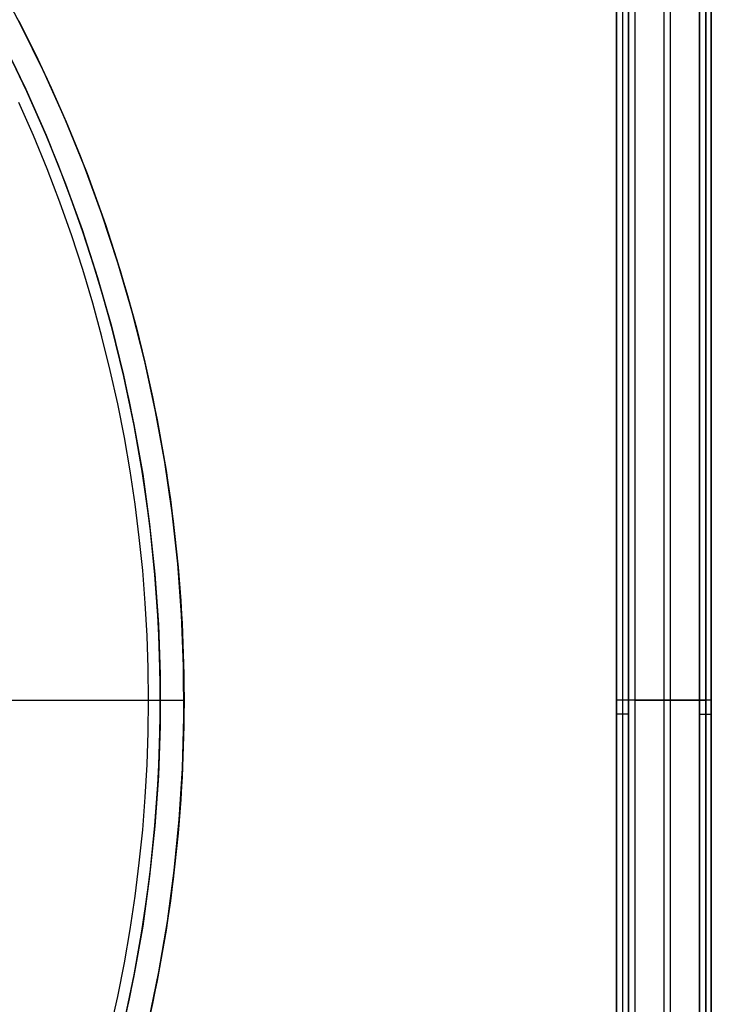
# Model space of a CAD drawing. Header units: millimetres. Extents: x -356 to 356, y -410 to 410.
# Tile 92 of 126: x 56 to 85, y -13 to 29. Entities that reach past the tile are written whole.
import ezdxf

# ---------------------------------------------------------------- set-up
doc = ezdxf.new("R2010")
doc.units = ezdxf.units.MM
doc.header["$MEASUREMENT"] = 0
doc.layers.add('1', color=7, linetype='Continuous')

msp = doc.modelspace()

# ---------------------------------------------------------------- linework, layer by layer
at = {"layer": '1', "color": 252}
for points in [[(81.53762417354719, 45.2696497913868), (81.53762417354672, -45.3166074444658)], [(83.03762417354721, 45.2696497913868), (83.03762417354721, -45.31660744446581)], [(83.03762417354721, 45.2696497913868), (83.03762417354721, -45.3166074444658)], [(84.53762417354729, 45.26964979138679), (84.53762417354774, -45.31660744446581)], [(84.2747516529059, 44.90655540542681), (84.2747516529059, -46.09344459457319)], [(84.2747516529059, -46.0934445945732), (84.2747516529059, 44.90655540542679)], [(84.5247516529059, 44.9065554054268), (84.5247516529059, -46.0934445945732)], [(84.7747516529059, -46.09344459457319), (84.7747516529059, 44.90655540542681)], [(84.7747516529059, -46.0934445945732), (84.7747516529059, 44.90655540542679)], [(80.7747516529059, -44.59344459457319), (80.7747516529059, 43.40655540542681)], [(80.7747516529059, -44.59344459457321), (80.7747516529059, 43.40655540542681)], [(80.7747516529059, 43.4065554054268), (80.7747516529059, -44.59344459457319)], [(81.0247516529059, 43.4065554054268), (81.0247516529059, -44.59344459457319)], [(81.2747516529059, 43.40655540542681), (81.2747516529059, -44.59344459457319)], [(81.2747516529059, -44.59344459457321), (81.2747516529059, 43.40655540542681)], [(81.2747516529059, 43.4065554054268), (81.2747516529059, -44.59344459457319)], [(82.7747516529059, 43.4065554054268), (82.7747516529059, -44.59344459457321)], [(82.7747516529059, 43.4065554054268), (82.7747516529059, -44.59344459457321)], [(84.2747516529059, 43.4065554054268), (84.2747516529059, -44.5934445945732)], [(84.7747516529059, 43.4065554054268), (84.7747516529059, -44.5934445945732)], [(61.00108998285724, -13.60577160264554), (61.43581873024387, -11.48434486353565), (61.79679397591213, -9.349131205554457), (62.08358237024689, -7.202693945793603), (62.29583962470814, -5.047609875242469), (62.43331092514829, -2.886466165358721), (62.49583123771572, -0.7218572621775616), (62.48332550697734, 1.443618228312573), (62.39580874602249, 3.607360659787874), (62.23338601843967, 5.766772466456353), (61.99625231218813, 7.919261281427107), (61.68469230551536, 10.06224304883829), (61.29908002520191, 12.19314512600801), (60.83987839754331, 14.30940937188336), (60.30763869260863, 16.40849521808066), (59.70299986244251, 18.48788271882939), (59.02668777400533, 20.54507557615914), (58.27951433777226, 22.57760413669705), (57.46237653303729, 24.58302835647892), (56.57625533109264, 26.55894073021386), (55.62221451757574, 28.50296918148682), (54.60139941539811, 30.41277991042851)], [(54.76536602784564, 30.11651845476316), (55.77651377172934, 28.19983176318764), (56.72060679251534, 26.24924313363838), (57.59651009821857, 24.26709757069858), (58.40317067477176, 22.25577801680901), (59.13961875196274, 20.21770248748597), (59.80496896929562, 18.15532116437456), (60.39842144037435, 16.07111344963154), (60.91926271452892, 13.96758498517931), (61.36686663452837, 11.84726464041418), (61.7406950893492, 9.712701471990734), (62.04029866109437, 7.566461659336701), (62.26531716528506, 5.41112541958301), (62.41548008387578, 3.249283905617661), (62.49060689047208, 1.083536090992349), (62.49060726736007, -1.083514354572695), (62.41548121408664, -3.249262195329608), (62.26531904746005, -5.411103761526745), (62.04030129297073, -7.566440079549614), (61.74069846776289, -9.712679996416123), (61.36687075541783, -11.84724329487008), (60.91926757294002, -13.96756379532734)], [(55.51775042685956, 28.70591206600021), (56.22418850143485, 27.29634824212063), (56.8920867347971, 25.87548003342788), (57.52130212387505, 24.44483180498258), (58.1117688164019, 23.00591934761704), (58.66349653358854, 21.56024523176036), (59.17656867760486, 20.10929435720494), (59.65114014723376, 18.6545297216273), (60.08743488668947, 17.19738842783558), (60.48574319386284, 15.73927794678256), (60.84641881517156, 14.28157265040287), (61.16987585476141, 12.82561062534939), (61.45658552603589, 11.37269077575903), (61.7070727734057, 9.924070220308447), (61.92191279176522, 8.480961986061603), (62.10172747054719, 7.044532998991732), (62.24718178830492, 5.615902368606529), (62.35898018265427, 4.19613996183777), (62.43786291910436, 2.786265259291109), (62.48460248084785, 1.387246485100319), (62.5, -1.19e-14), (62.48460248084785, -1.387246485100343), (62.43786291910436, -2.786265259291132), (62.35898018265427, -4.196139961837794), (62.24718178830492, -5.615902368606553), (62.1017274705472, -7.044532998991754), (61.92191279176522, -8.480961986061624), (61.7070727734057, -9.924070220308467), (61.45658552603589, -11.37269077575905), (61.16987585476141, -12.82561062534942), (60.84641881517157, -14.28157265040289)], [(54.88789238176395, 27.741111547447), (55.81635465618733, 25.82217173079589), (56.67775359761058, 23.87220658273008), (57.47105423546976, 21.89355898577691), (58.19530341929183, 19.88860628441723), (58.84963096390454, 17.8597574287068), (59.43325069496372, 15.80945007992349), (59.94546139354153, 13.74014768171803), (60.38564763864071, 11.65433650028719), (60.75328054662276, 9.554522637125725), (61.04791840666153, 7.443229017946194), (61.26920721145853, 5.322992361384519), (61.41688108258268, 3.196360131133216), (61.4907625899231, 1.065887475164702), (61.49076296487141, -1.065865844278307), (61.41688220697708, -3.196338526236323), (61.26920908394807, -5.322970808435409), (61.04792102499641, -7.443207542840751), (60.75328390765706, -9.554501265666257), (60.38565173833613, -11.6543152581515), (59.94546622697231, -13.74012659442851)], [(59.95806659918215, -13.68503743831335), (60.39469467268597, -11.60736212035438), (60.75934924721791, -9.515854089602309), (61.05159575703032, -7.413005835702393), (61.27108592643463, -5.301323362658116), (61.41755818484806, -3.183323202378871), (61.49083797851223, -1.061529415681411), (61.49083797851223, 1.061529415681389), (61.41755818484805, 3.183323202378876), (61.27108592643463, 5.30132336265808), (61.05159575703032, 7.41300583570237), (60.75934924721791, 9.515854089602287), (60.39469467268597, 11.60736212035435), (59.95806659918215, 13.68503743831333), (59.449985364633, 15.74640403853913), (58.87105645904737, 17.7890053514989), (58.22196980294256, 19.81040717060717), (57.50349892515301, 21.80820055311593), (56.71650004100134, 23.78000469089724), (55.86191103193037, 25.72346974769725), (54.94075032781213, 27.63627965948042)], [(59.87287611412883, -14.05306748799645), (60.19115784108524, -12.62040085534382), (60.47328015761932, -11.19072772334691), (60.71975960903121, -9.765285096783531), (60.93116218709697, -8.345266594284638), (61.10809983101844, -6.931820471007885), (61.25122687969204, -5.526047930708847), (61.36123649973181, -4.129001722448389), (61.43885711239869, -2.741685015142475), (61.48484884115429, -1.365050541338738), (61.5, -1.2e-14), (61.48484884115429, 1.365050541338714), (61.43885711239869, 2.741685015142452), (61.36123649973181, 4.129001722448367), (61.25122687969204, 5.526047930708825), (61.10809983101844, 6.931820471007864), (60.93116218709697, 8.345266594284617), (60.71975960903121, 9.76528509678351), (60.47328015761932, 11.19072772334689), (60.19115784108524, 12.62040085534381), (59.87287611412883, 14.05306748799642), (59.51797130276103, 15.48744949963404), (59.12603592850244, 16.9222302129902), (58.69672190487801, 18.35605724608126), (58.22974357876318, 19.78754564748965), (57.72488058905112, 21.21528130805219), (57.18198051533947, 22.63782463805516), (56.60096128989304, 24.05371449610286), (55.98181334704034, 25.46147235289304), (55.32460148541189, 26.8596066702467)], [(59.38610476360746, -13.93881490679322), (59.70179883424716, -12.51779597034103), (59.98162747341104, -11.09974619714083), (60.22610302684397, -9.68589253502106), (60.43578688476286, -8.27741889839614), (60.61128601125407, -6.875464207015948), (60.7532494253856, -5.481120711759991), (60.86236465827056, -4.095432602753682), (60.93935420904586, -2.719394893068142), (60.98497202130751, -1.353952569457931), (61.00000000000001, -8.1e-15), (60.98497202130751, 1.353952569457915), (60.93935420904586, 2.719394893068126), (60.86236465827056, 4.095432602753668), (60.7532494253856, 5.481120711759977), (60.61128601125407, 6.875464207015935), (60.43578688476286, 8.277418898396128), (60.22610302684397, 9.685892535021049), (59.98162747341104, 11.09974619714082), (59.70179883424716, 12.51779597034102), (59.38610476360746, 13.93881490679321), (59.03408535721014, 15.36153527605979), (58.64533644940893, 16.78465110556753), (58.21951278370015, 18.20682100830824), (57.75633102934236, 19.62667129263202), (57.25557261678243, 21.04279934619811), (56.71708636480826, 22.45377728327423), (56.14079087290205, 23.85815584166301), (55.52667665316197, 25.25446851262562)], [(59.38610476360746, -13.93881490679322), (59.70179883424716, -12.51779597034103), (59.98162747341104, -11.09974619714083), (60.22610302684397, -9.68589253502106), (60.43578688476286, -8.27741889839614), (60.61128601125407, -6.875464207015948), (60.7532494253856, -5.481120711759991), (60.86236465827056, -4.095432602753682), (60.93935420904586, -2.719394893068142), (60.98497202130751, -1.353952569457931), (61, -8.1e-15), (60.98497202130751, 1.353952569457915), (60.93935420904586, 2.719394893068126), (60.86236465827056, 4.095432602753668), (60.7532494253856, 5.481120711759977), (60.61128601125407, 6.875464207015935), (60.43578688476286, 8.277418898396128), (60.22610302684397, 9.685892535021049), (59.98162747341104, 11.09974619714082), (59.70179883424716, 12.51779597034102), (59.38610476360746, 13.93881490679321), (59.03408535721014, 15.36153527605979), (58.64533644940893, 16.78465110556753), (58.21951278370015, 18.20682100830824), (57.75633102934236, 19.62667129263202), (57.25557261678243, 21.04279934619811), (56.71708636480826, 22.45377728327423), (56.14079087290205, 23.85815584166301), (55.52667665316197, 25.25446851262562)], [(27.99999999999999, -1.57e-14), (61.00000000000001, -1.57e-14)], [(27.99999999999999, -1.57e-14), (61.00000000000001, -1.57e-14)], [(61.5, -2.28e-14), (62.5, -2.28e-14)], [(81.2747516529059, -0.5934445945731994), (80.7747516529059, -0.5934445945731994)], [(84.2747516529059, -0.5934445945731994), (84.7747516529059, -0.5934445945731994)]]:
    msp.add_lwpolyline(points, dxfattribs=at)
at = {"layer": '1', "color": 252, "extrusion": (0, 1, 0)}
for points in [[(-61, -42.4191907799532), (-61.05121166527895, -42.41831631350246), (-61.10236362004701, -42.41569393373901), (-61.15339622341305, -42.41132669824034), (-61.20424997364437, -42.4052196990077), (-61.254865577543, -42.39738005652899), (-61.30518401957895, -42.38781691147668), (-61.35514663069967, -42.37654141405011), (-61.40469515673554, -42.36356671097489), (-61.45377182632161, -42.34890793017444), (-61.50231941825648, -42.33258216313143), (-61.55028132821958, -42.31460844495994), (-61.59760163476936, -42.29500773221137), (-61.64422516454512, -42.27380287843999), (-61.69009755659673, -42.25101860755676), (-61.73516532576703, -42.22668148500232), (-61.77937592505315, -42.20081988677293), (-61.82267780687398, -42.17346396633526), (-61.8650204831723, -42.14464561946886), (-61.90635458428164, -42.11439844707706), (-61.94663191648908, -42.08275771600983), (-61.98580551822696, -42.04976031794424), (-62.02382971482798, -42.01544472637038), (-62.06066017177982, -41.97985095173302), (-62.09625394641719, -41.94302049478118), (-62.13056953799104, -41.90499629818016), (-62.16356693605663, -41.86582269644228), (-62.19520766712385, -41.82554536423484), (-62.22545483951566, -41.7842112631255), (-62.25427318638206, -41.74186858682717), (-62.28162910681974, -41.69856670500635), (-62.30749070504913, -41.65435610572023), (-62.33182782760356, -41.60928833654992), (-62.3546120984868, -41.56341594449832), (-62.37581695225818, -41.51679241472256), (-62.39541766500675, -41.46947210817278), (-62.41339138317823, -41.42151019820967), (-62.42971715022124, -41.37296260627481), (-62.4443759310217, -41.32388593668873), (-62.45735063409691, -41.27433741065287), (-62.46862613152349, -41.22437479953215), (-62.4781892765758, -41.1740563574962), (-62.4860289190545, -41.12344075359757), (-62.49213591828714, -41.07258700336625), (-62.49650315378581, -41.02155440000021), (-62.49912553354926, -40.97040244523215), (-62.5, -40.9191907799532)], [(-61, -41.4191907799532), (-61.01707055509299, -41.41889929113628), (-61.03412120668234, -41.41802516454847), (-61.05113207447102, -41.41656941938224), (-61.06808332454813, -41.41453375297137), (-61.08495519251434, -41.4119205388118), (-61.10172800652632, -41.40873282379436), (-61.11838221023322, -41.40497432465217), (-61.13489838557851, -41.40064942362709), (-61.15125727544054, -41.39576316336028), (-61.16743980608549, -41.39032124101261), (-61.18342710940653, -41.38433000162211), (-61.19920054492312, -41.37779643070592), (-61.21474172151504, -41.37072814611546), (-61.23003251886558, -41.36313338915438), (-61.24505510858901, -41.35502101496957), (-61.25979197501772, -41.34640048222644), (-61.27422593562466, -41.33728184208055), (-61.28834016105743, -41.32767572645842), (-61.30211819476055, -41.31759333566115), (-61.31554397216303, -41.30704642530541), (-61.32860183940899, -41.29604729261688), (-61.34127657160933, -41.28460876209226), (-61.35355339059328, -41.27274417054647), (-61.36541798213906, -41.26046735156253), (-61.37685651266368, -41.24779261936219), (-61.38785564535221, -41.23473475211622), (-61.39840255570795, -41.22130897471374), (-61.40848494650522, -41.20753094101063), (-61.41809106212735, -41.19341671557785), (-61.42720970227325, -41.17898275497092), (-61.43583023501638, -41.1642458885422), (-61.44394260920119, -41.14922329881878), (-61.45153736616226, -41.13393250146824), (-61.45860565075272, -41.11839132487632), (-61.46513922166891, -41.10261788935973), (-61.47113046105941, -41.08663058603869), (-61.47657238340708, -41.07044805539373), (-61.4814586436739, -41.05408916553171), (-61.48578354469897, -41.03757299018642), (-61.48954204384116, -41.02091878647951), (-61.4927297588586, -41.00414597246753), (-61.49534297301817, -40.98727410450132), (-61.49737863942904, -40.97032285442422), (-61.49883438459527, -40.95331198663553), (-61.49970851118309, -40.93626133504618), (-61.5, -40.9191907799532)], [(-81.53762417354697, -505), (-81.53852786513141, -505.0520601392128), (-81.54123785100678, -505.1040575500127), (-81.54575086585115, -505.1559295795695), (-81.55206147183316, -505.2076137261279), (-81.56016206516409, -505.2590477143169), (-81.57004288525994, -505.3101695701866), (-81.58169202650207, -505.3609176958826), (-81.5950954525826, -505.411230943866), (-81.61023701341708, -505.4610486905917), (-81.62709846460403, -505.5103109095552), (-81.64565948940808, -505.5589582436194), (-81.66589772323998, -505.6069320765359), (-81.68778878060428, -505.6541746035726), (-81.7113062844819, -505.7006289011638), (-81.7364218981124, -505.7462389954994), (-81.76310535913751, -505.790949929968), (-81.79132451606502, -505.834707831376), (-81.82104536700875, -505.8774599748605), (-81.85223210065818, -505.9191548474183), (-81.88484713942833, -505.9597422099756), (-81.91885118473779, -505.9991731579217), (-81.95420326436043, -506.0374001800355), (-81.99086078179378, -506.0743772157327), (-82.02877956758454, -506.1100597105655), (-82.06791393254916, -506.1444046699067), (-82.10821672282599, -506.1773707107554), (-82.14963937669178, -506.2089181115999), (-82.19213198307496, -506.2390088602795), (-82.23564334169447, -506.2676066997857), (-82.28012102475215, -506.2946771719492), (-82.32551144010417, -506.3201876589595), (-82.37175989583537, -506.3441074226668), (-82.41881066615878, -506.3664076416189), (-82.4666070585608, -506.3870614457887), (-82.51509148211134, -506.4060439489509), (-82.56420551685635, -506.4233322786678), (-82.61388998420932, -506.4389056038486), (-82.66408501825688, -506.4527451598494), (-82.71473013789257, -506.4648342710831), (-82.76576431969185, -506.4751583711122), (-82.81712607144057, -506.4837050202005), (-82.86875350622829, -506.4904639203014), (-82.92058441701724, -506.4954269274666), (-82.97255635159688, -506.4985880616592), (-83.02460668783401, -506.4999435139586), (-83.07667270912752, -506.4994916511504), (-83.12869167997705, -506.4972330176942), (-83.18060092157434, -506.4931703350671), (-83.23233788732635, -506.4873084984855), (-83.283840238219, -506.4796545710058), (-83.33504591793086, -506.4702177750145), (-83.38589322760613, -506.4590094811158), (-83.43632090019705, -506.4460431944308), (-83.4862681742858, -506.431334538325), (-83.53567486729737, -506.4149012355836), (-83.58448144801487, -506.3967630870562), (-83.63262910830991, -506.3769419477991), (-83.68005983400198, -506.3554617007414), (-83.72671647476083, -506.3323482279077), (-83.77254281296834, -506.3076293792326), (-83.81748363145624, -506.2813349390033), (-83.86148478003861, -506.2534965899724), (-83.90449324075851, -506.2241478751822), (-83.94645719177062, -506.1933241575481), (-83.9873260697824, -506.161062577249), (-84.02705063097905, -506.1274020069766), (-84.06558301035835, -506.0923830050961), (-84.10287677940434, -506.0560477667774), (-84.13888700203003, -506.0184400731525), (-84.17357028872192, -505.9796052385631), (-84.20688484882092, -505.9395900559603), (-84.23879054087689, -505.8984427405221), (-84.26924892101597, -505.8562128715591), (-84.2982232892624, -505.812951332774), (-84.32567873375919, -505.7687102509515), (-84.35158217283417, -505.7235429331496), (-84.37590239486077, -505.6775038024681), (-84.39861009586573, -505.6306483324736), (-84.41967791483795, -505.583032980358), (-84.4390804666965, -505.5347151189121), (-84.4567943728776, -505.4857529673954), (-84.472798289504, -505.4362055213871), (-84.48707293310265, -505.3861324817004), (-84.49960110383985, -505.3355941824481), (-84.51036770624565, -505.2846515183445), (-84.5193597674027, -505.2333658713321), (-84.52656645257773, -505.181799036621), (-84.53197907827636, -505.1300131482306), (-84.53559112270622, -505.078070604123), (-84.53739823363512, -505.0260339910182), (-84.53739823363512, -504.9739660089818), (-84.53559112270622, -504.921929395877), (-84.53197907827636, -504.8699868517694), (-84.52656645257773, -504.818200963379), (-84.5193597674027, -504.7666341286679), (-84.51036770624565, -504.7153484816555), (-84.49960110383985, -504.6644058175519), (-84.48707293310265, -504.6138675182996), (-84.472798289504, -504.5637944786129), (-84.4567943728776, -504.5142470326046), (-84.4390804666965, -504.4652848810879), (-84.41967791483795, -504.416967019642), (-84.39861009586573, -504.3693516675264), (-84.37590239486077, -504.3224961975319), (-84.35158217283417, -504.2764570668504), (-84.32567873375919, -504.2312897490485), (-84.29822328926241, -504.187048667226), (-84.26924892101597, -504.1437871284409), (-84.23879054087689, -504.1015572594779), (-84.20688484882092, -504.0604099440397), (-84.17357028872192, -504.0203947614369), (-84.13888700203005, -503.9815599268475), (-84.10287677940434, -503.9439522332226), (-84.06558301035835, -503.9076169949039), (-84.02705063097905, -503.8725979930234), (-83.9873260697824, -503.838937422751), (-83.94645719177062, -503.8066758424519), (-83.90449324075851, -503.7758521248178), (-83.86148478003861, -503.7465034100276), (-83.81748363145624, -503.7186650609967), (-83.77254281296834, -503.6923706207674), (-83.72671647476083, -503.6676517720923), (-83.68005983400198, -503.6445382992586), (-83.63262910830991, -503.6230580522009), (-83.58448144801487, -503.6032369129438), (-83.53567486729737, -503.5850987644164), (-83.4862681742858, -503.568665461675), (-83.43632090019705, -503.5539568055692), (-83.38589322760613, -503.5409905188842), (-83.33504591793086, -503.5297822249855), (-83.283840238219, -503.5203454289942), (-83.23233788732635, -503.5126915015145), (-83.18060092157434, -503.5068296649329), (-83.12869167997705, -503.5027669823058), (-83.07667270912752, -503.5005083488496), (-83.02460668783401, -503.5000564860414), (-82.97255635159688, -503.5014119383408), (-82.92058441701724, -503.5045730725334), (-82.86875350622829, -503.5095360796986), (-82.81712607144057, -503.5162949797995), (-82.76576431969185, -503.5248416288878), (-82.71473013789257, -503.5351657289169), (-82.66408501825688, -503.5472548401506), (-82.61388998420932, -503.5610943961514), (-82.56420551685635, -503.5766677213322), (-82.51509148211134, -503.5939560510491), (-82.4666070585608, -503.6129385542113), (-82.41881066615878, -503.6335923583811), (-82.37175989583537, -503.6558925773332), (-82.32551144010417, -503.6798123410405), (-82.28012102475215, -503.7053228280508), (-82.23564334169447, -503.7323933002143), (-82.19213198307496, -503.7609911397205), (-82.14963937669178, -503.7910818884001), (-82.10821672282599, -503.8226292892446), (-82.06791393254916, -503.8555953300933), (-82.02877956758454, -503.8899402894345), (-81.99086078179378, -503.9256227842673), (-81.95420326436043, -503.9625998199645), (-81.91885118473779, -504.0008268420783), (-81.88484713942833, -504.0402577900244), (-81.85223210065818, -504.0808451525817), (-81.82104536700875, -504.1225400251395), (-81.79132451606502, -504.165292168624), (-81.76310535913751, -504.209050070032), (-81.7364218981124, -504.2537610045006), (-81.7113062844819, -504.2993710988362), (-81.68778878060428, -504.3458253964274), (-81.66589772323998, -504.3930679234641), (-81.64565948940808, -504.4410417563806), (-81.62709846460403, -504.4896890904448), (-81.61023701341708, -504.5389513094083), (-81.5950954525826, -504.588769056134), (-81.58169202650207, -504.6390823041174), (-81.57004288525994, -504.6898304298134), (-81.56016206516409, -504.7409522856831), (-81.55206147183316, -504.7923862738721), (-81.54575086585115, -504.8440704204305), (-81.54123785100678, -504.8959424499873), (-81.53852786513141, -504.9479398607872), (-81.53762417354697, -505)], [(-84.7747516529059, -505), (-84.77355993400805, -504.9309677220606), (-84.7699861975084, -504.8620177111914), (-84.76403470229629, -504.7932321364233), (-84.75571254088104, -504.7246929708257), (-84.74502963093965, -504.6564818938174), (-84.73199870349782, -504.5886801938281), (-84.71663528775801, -504.5213686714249), (-84.69895769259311, -504.454627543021), (-84.67898698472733, -504.3885363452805), (-84.65674696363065, -504.3231738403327), (-84.63226413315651, -504.2586179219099), (-84.60556766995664, -504.1949455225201), (-84.57668938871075, -504.1322325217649), (-84.54566370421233, -504.0705536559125), (-84.51252759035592, -504.0099824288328), (-84.47732053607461, -503.950591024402), (-84.44008449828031, -503.8924502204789), (-84.40086385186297, -503.8356293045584), (-84.35970533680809, -503.7801959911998), (-84.31665800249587, -503.7262163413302), (-84.2717731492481, -503.6737546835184), (-84.22510426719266, -503.6228735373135), (-84.1767069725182, -503.5736335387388), (-84.12663894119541, -503.5260933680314), (-84.0749598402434, -503.4803096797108), (-84.02173125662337, -503.436337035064), (-83.96701662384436, -503.3942278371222), (-83.91088114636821, -503.3540322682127), (-83.8533917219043, -503.3157982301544), (-83.79461686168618, -503.279571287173), (-83.73462660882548, -503.2453946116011), (-83.67349245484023, -503.2133089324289), (-83.61128725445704, -503.1833524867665), (-83.54808513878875, -503.1555609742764), (-83.48396142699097, -503.1299675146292), (-83.41899253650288, -503.1066026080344), (-83.35325589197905, -503.0854940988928), (-83.286829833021, -503.0666671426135), (-83.21979352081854, -503.0501441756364), (-83.15222684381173, -503.0359448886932), (-83.08421032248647, -503.0240862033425), (-83.01582501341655, -503.0145822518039), (-82.94715241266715, -503.0074443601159), (-82.87827435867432, -503.0026810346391), (-82.80927293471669, -503.0002979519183), (-82.74023037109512, -503.0002979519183), (-82.6712289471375, -503.0026810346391), (-82.60235089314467, -503.0074443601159), (-82.53367829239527, -503.0145822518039), (-82.46529298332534, -503.0240862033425), (-82.39727646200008, -503.0359448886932), (-82.32970978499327, -503.0501441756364), (-82.26267347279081, -503.0666671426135), (-82.19624741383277, -503.0854940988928), (-82.13051076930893, -503.1066026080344), (-82.06554187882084, -503.1299675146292), (-82.00141816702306, -503.1555609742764), (-81.93821605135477, -503.1833524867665), (-81.87601085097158, -503.2133089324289), (-81.81487669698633, -503.2453946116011), (-81.75488644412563, -503.279571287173), (-81.69611158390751, -503.3157982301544), (-81.6386221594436, -503.3540322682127), (-81.58248668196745, -503.3942278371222), (-81.52777204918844, -503.436337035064), (-81.47454346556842, -503.4803096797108), (-81.4228643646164, -503.5260933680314), (-81.3727963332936, -503.5736335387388), (-81.32439903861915, -503.6228735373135), (-81.2777301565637, -503.6737546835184), (-81.23284530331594, -503.7262163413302), (-81.18979796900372, -503.7801959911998), (-81.14863945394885, -503.8356293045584), (-81.1094188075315, -503.892450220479), (-81.0721827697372, -503.950591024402), (-81.0369757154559, -504.0099824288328), (-81.00383960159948, -504.0705536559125), (-80.97281391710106, -504.1322325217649), (-80.94393563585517, -504.1949455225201), (-80.9172391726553, -504.2586179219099), (-80.89275634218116, -504.3231738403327), (-80.87051632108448, -504.3885363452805), (-80.8505456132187, -504.454627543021), (-80.8328680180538, -504.5213686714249), (-80.81750460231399, -504.5886801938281), (-80.80447367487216, -504.6564818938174), (-80.79379076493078, -504.7246929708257), (-80.78546860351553, -504.7932321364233), (-80.77951710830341, -504.8620177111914), (-80.77594337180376, -504.9309677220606), (-80.7747516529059, -505)], [(-84.2747516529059, -505), (-84.27385786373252, -504.9482257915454), (-84.27117756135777, -504.8965132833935), (-84.2667139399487, -504.8449241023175), (-84.26047231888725, -504.7935197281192), (-84.25246013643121, -504.7423614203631), (-84.24268694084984, -504.6915101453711), (-84.23116437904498, -504.6410265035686), (-84.2179061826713, -504.5909706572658), (-84.20292815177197, -504.5414022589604), (-84.18624813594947, -504.4923803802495), (-84.16788601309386, -504.4439634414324), (-84.14786366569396, -504.39620914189), (-84.12620495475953, -504.3491743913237), (-84.10293569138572, -504.3029152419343), (-84.07808360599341, -504.2574868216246), (-84.05167831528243, -504.2129432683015), (-84.02375128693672, -504.1693376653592), (-83.9943358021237, -504.1267219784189), (-83.96346691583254, -504.0851469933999), (-83.93118141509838, -504.0446622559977), (-83.89751777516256, -504.0053160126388), (-83.86251611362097, -503.9671551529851), (-83.82621814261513, -503.9302251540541), (-83.78866711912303, -503.8945700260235), (-83.74990779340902, -503.8602322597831), (-83.709986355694, -503.8272527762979), (-83.66895038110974, -503.7956708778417), (-83.62684877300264, -503.7655242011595), (-83.58373170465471, -503.7368486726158), (-83.53965055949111, -503.7096784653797), (-83.49465786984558, -503.6840459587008), (-83.44880725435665, -503.6599816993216), (-83.40215335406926, -503.6375143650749), (-83.35475176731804, -503.6166707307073), (-83.3066589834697, -503.5974756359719), (-83.25793231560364, -503.5799519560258), (-83.20862983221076, -503.5641205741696), (-83.15881028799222, -503.5500003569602), (-83.10853305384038, -503.5376081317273), (-83.05785804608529, -503.5269586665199), (-83.00684565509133, -503.5180646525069), (-82.9555566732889, -503.5109366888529), (-82.90405222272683, -503.505583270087), (-82.85239368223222, -503.5020107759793), (-82.80064261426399, -503.5002234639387), (-82.74886069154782, -503.5002234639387), (-82.69710962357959, -503.5020107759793), (-82.64545108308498, -503.505583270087), (-82.59394663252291, -503.5109366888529), (-82.54265765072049, -503.5180646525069), (-82.49164525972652, -503.5269586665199), (-82.44097025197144, -503.5376081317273), (-82.39069301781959, -503.5500003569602), (-82.34087347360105, -503.5641205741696), (-82.29157099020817, -503.5799519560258), (-82.24284432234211, -503.5974756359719), (-82.19475153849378, -503.6166707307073), (-82.14734995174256, -503.6375143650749), (-82.10069605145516, -503.6599816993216), (-82.05484543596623, -503.6840459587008), (-82.0098527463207, -503.7096784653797), (-81.9657716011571, -503.7368486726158), (-81.92265453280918, -503.7655242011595), (-81.88055292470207, -503.7956708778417), (-81.83951695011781, -503.8272527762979), (-81.79959551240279, -503.8602322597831), (-81.76083618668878, -503.8945700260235), (-81.72328516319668, -503.9302251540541), (-81.68698719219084, -503.9671551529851), (-81.65198553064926, -504.0053160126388), (-81.61832189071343, -504.0446622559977), (-81.58603638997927, -504.0851469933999), (-81.55516750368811, -504.1267219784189), (-81.5257520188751, -504.1693376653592), (-81.49782499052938, -504.2129432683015), (-81.4714196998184, -504.2574868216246), (-81.44656761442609, -504.3029152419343), (-81.42329835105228, -504.3491743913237), (-81.40163964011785, -504.39620914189), (-81.38161729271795, -504.4439634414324), (-81.36325516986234, -504.4923803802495), (-81.34657515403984, -504.5414022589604), (-81.33159712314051, -504.5909706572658), (-81.31833892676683, -504.6410265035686), (-81.30681636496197, -504.6915101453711), (-81.2970431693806, -504.7423614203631), (-81.28903098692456, -504.7935197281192), (-81.28278936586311, -504.8449241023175), (-81.27832574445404, -504.8965132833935), (-81.2756454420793, -504.9482257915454), (-81.2747516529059, -505)]]:
    msp.add_lwpolyline(points, dxfattribs=at)
at = {"layer": '1', "color": 252, "extrusion": (1, 0, 0)}
for points in [[(-1.57e-14, -24.4191907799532), (-1.57e-14, -40.9191907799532)], [(-1.57e-14, -24.4191907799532), (-1.57e-14, -40.9191907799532)], [(-0.5934445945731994, -510), (-0.5934445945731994, -505)], [(-0.5934445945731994, -510), (-0.5934445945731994, -505)], [(-0.5934445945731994, -578.5), (-0.5934445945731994, -505)], [(-0.5934445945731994, -578.5), (-0.5934445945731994, -505)]]:
    msp.add_lwpolyline(points, dxfattribs=at)

doc.saveas('drawing.dxf')
